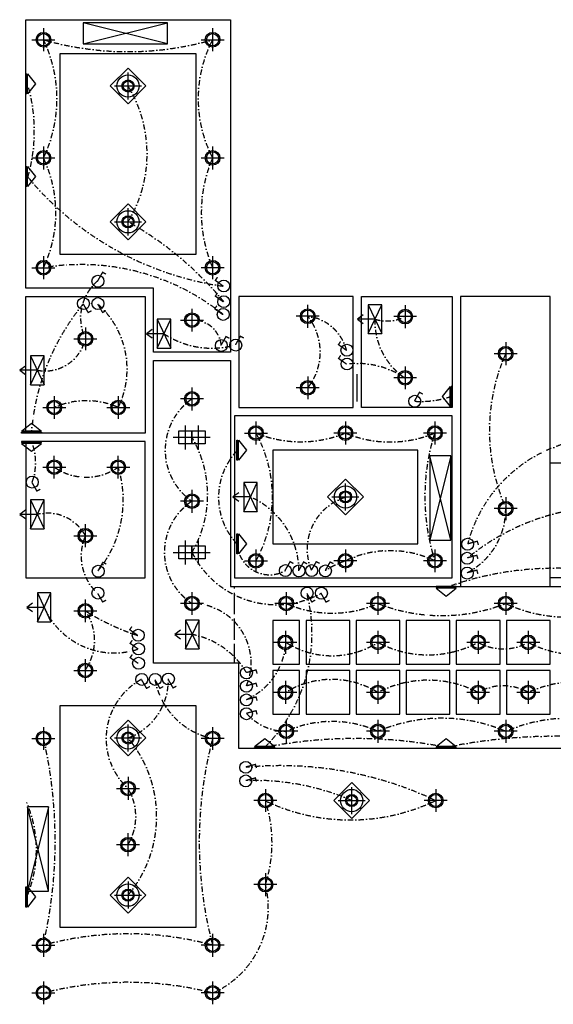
# Model space of a CAD drawing. Header units: millimetres. Extents: x 1846 to 32855, y 2159 to 26586.
# Tile 1 of 2: x 1846 to 14362, y 3480 to 26586. Entities that reach past the tile are written whole.
import ezdxf

# ---------------------------------------------------------------- set-up
doc = ezdxf.new("R2010")
doc.units = ezdxf.units.MM
doc.linetypes.add('DASHDOT2', pattern=[0.5, 0.25, -0.125, 0, -0.125])
for name, color, linetype in [('AL_Elec - Wall Mounted Halogen 36 W', 7, 'Continuous'), ('Elec - Air Conditioner', 6, 'Continuous'), ('Elec - Cable Wires', 143, 'Continuous'), ('Elec - Chandelier', 11, 'Continuous'), ('Elec - Single Switch', 6, 'Continuous'), ('Elec - Spot Light', 6, 'Continuous'), ('Elec - Strip Lights', 6, 'Continuous'), ('Struc - Hatch', 251, 'Continuous'), ('Struc - Wall Lines', 2, 'Continuous')]:
    doc.layers.add(name, color=color, linetype=linetype)

msp = doc.modelspace()

# ---------------------------------------------------------------- linework, layer by layer
at = {"layer": 'AL_Elec - Wall Mounted Halogen 36 W'}
for p, q in [((2403, 26384), (2403, 25847)), ((6371, 26384), (6371, 25847)), ((2134, 26115), (2671, 26115)), ((6103, 26115), (6640, 26115)), ((2403, 23611), (2403, 23074)), ((6371, 23611), (6371, 23074)), ((2134, 23343), (2671, 23343)), ((6103, 23343), (6640, 23343)), ((2403, 21034), (2403, 20497)), ((6371, 21034), (6371, 20497)), ((2134, 20765), (2671, 20765)), ((6640, 20765), (6103, 20765)), ((8602, 19357), (8602, 19894)), ((10887, 19886), (10887, 19348)), ((5887, 19804), (5887, 19267)), ((5618, 19536), (6156, 19536)), ((8870, 19626), (8333, 19626)), ((11156, 19617), (10618, 19617)), ((3387, 19364), (3387, 18827)), ((3118, 19096), (3656, 19096)), ((13245, 19016), (13245, 18478)), ((13514, 18747), (12977, 18747)), ((10887, 18450), (10887, 17913)), ((8602, 18214), (8602, 17677)), ((11156, 18182), (10618, 18182)), ((5887, 17954), (5887, 17417)), ((8870, 17946), (8333, 17946)), ((2657, 17754), (2657, 17217)), ((4157, 17754), (4157, 17217)), ((6156, 17686), (5618, 17686)), ((2388, 17486), (2926, 17486)), ((3888, 17486), (4426, 17486)), ((7387, 17154), (7387, 16617)), ((11587, 17154), (11587, 16617)), ((7118, 16886), (7656, 16886)), ((9756, 16886), (9218, 16886)), ((11856, 16886), (11318, 16886)), ((2657, 15817), (2657, 16354)), ((4157, 15817), (4157, 16354)), ((2388, 16086), (2926, 16086)), ((3888, 16086), (4426, 16086)), ((5887, 15554), (5887, 15017)), ((6156, 15286), (5618, 15286)), ((13245, 15379), (13245, 14842)), ((13514, 15111), (12977, 15111)), ((3387, 14207), (3387, 14744)), ((3118, 14476), (3656, 14476)), ((7387, 14154), (7387, 13617)), ((9487, 14154), (9487, 13617)), ((11587, 14154), (11587, 13617)), ((7118, 13886), (7656, 13886)), ((9756, 13886), (9218, 13886)), ((11856, 13886), (11318, 13886)), ((3387, 12444), (3387, 12981)), ((5887, 13154), (5887, 12617)), ((8099, 13154), (8099, 12617)), ((10249, 13154), (10249, 12617)), ((13245, 13154), (13245, 12617)), ((3118, 12712), (3656, 12712)), ((6156, 12886), (5618, 12886)), ((8368, 12886), (7831, 12886)), ((10518, 12886), (9981, 12886)), ((13514, 12886), (12977, 12886)), ((8077, 12242), (8077, 11705)), ((10249, 12242), (10249, 11705)), ((12599, 12242), (12599, 11705)), ((13774, 12242), (13774, 11705)), ((8345, 11973), (7808, 11973)), ((10518, 11973), (9981, 11973)), ((12868, 11973), (12331, 11973)), ((14043, 11973), (13506, 11973)), ((3387, 11045), (3387, 11582)), ((3118, 11314), (3656, 11314)), ((8077, 11067), (8077, 10530)), ((10249, 11067), (10249, 10530)), ((12599, 11067), (12599, 10530)), ((13774, 11067), (13774, 10530)), ((8345, 10798), (7808, 10798)), ((10518, 10798), (9981, 10798)), ((12868, 10798), (12331, 10798)), ((14043, 10798), (13506, 10798)), ((2403, 9987), (2403, 9449)), ((6371, 9987), (6371, 9449)), ((8099, 10154), (8099, 9617)), ((10249, 10154), (10249, 9617)), ((13245, 10154), (13245, 9617)), ((2134, 9718), (2671, 9718)), ((6640, 9718), (6103, 9718)), ((8368, 9886), (7831, 9886)), ((10518, 9886), (9981, 9886)), ((13514, 9886), (12977, 9886)), ((4387, 8814), (4387, 8277)), ((4118, 8545), (4656, 8545)), ((7610, 8530), (7610, 7993)), ((11603, 8530), (11603, 7993)), ((7879, 8261), (7341, 8261)), ((11872, 8261), (11334, 8261)), ((4387, 6958), (4387, 7495)), ((4118, 7226), (4656, 7226)), ((7610, 6558), (7610, 6021)), ((7879, 6289), (7341, 6289)), ((2403, 5134), (2403, 4596)), ((6371, 5134), (6371, 4596)), ((2134, 4865), (2671, 4865)), ((6640, 4865), (6103, 4865)), ((2403, 4017), (2403, 3480)), ((6371, 4017), (6371, 3480)), ((2134, 3748), (2671, 3748)), ((6640, 3748), (6103, 3748))]:
    msp.add_line(p, q, dxfattribs=at)
at = {"layer": 'AL_Elec - Wall Mounted Halogen 36 W', "color": 30}
for points in [[(4387, 25450), (4808, 25030), (4387, 24609), (3966, 25030)], [(4387, 22263), (4808, 21842), (4387, 21421), (3966, 21842)], [(9487, 15806), (9908, 15386), (9487, 14965), (9066, 15386)], [(4387, 10150), (4808, 9730), (4387, 9309), (3966, 9730)], [(9633, 8682), (10054, 8261), (9633, 7841), (9213, 8261)], [(4387, 5621), (4808, 6042), (4387, 6463), (3966, 6042)]]:
    msp.add_lwpolyline(points, close=True, dxfattribs=at)
at = {"layer": 'AL_Elec - Wall Mounted Halogen 36 W'}
for points in [[(2011, 25318), (2011, 24844), (1987, 24844), (1987, 25318)], [(2216, 25081), (2216, 25081), (2031, 24844), (2031, 25318)], [(2011, 23141), (2011, 22668), (1987, 22668), (1987, 23141)], [(2216, 22904), (2216, 22904), (2031, 22668), (2031, 23141)], [(10337, 19218), (10337, 19898), (10020, 19898), (10020, 19218)], [(5389, 18875), (5389, 19555), (5071, 19555), (5071, 18875)], [(2416, 18018), (2416, 18698), (2098, 18698), (2098, 18018)], [(11758, 17744), (11758, 17744), (11943, 17508), (11943, 17981)], [(11963, 17981), (11963, 17508), (11987, 17508), (11987, 17981)], [(2123, 17114), (2123, 17114), (2360, 16930), (1886, 16930)], [(1886, 16910), (2360, 16910), (2360, 16886), (1886, 16886)], [(1886, 16662), (2360, 16662), (2360, 16686), (1886, 16686)], [(2123, 16457), (2123, 16457), (2360, 16642), (1886, 16642)], [(6960, 16722), (6960, 16249), (6936, 16249), (6936, 16722)], [(7164, 16486), (7164, 16486), (6980, 16249), (6980, 16722)], [(7417, 15046), (7417, 15726), (7100, 15726), (7100, 15046)], [(2416, 14637), (2416, 15317), (2098, 15317), (2098, 14637)], [(6960, 14522), (6960, 14049), (6936, 14049), (6936, 14522)], [(7164, 14286), (7164, 14286), (6980, 14049), (6980, 14522)], [(11613, 13262), (12086, 13262), (12086, 13286), (11613, 13286)], [(11849, 13057), (11849, 13057), (12086, 13242), (11613, 13242)], [(2580, 12453), (2580, 13134), (2262, 13134), (2262, 12453)], [(6052, 11818), (6052, 12498), (5734, 12498), (5734, 11818)], [(7592, 9714), (7592, 9714), (7829, 9530), (7356, 9530)], [(11849, 9714), (11849, 9714), (12086, 9530), (11613, 9530)], [(7356, 9510), (7829, 9510), (7829, 9486), (7356, 9486)], [(11613, 9510), (12086, 9510), (12086, 9486), (11613, 9486)], [(2011, 6237), (2011, 5763), (1987, 5763), (1987, 6237)], [(2216, 6000), (2216, 6000), (2031, 5763), (2031, 6237)]]:
    msp.add_lwpolyline(points, close=True, dxfattribs=at)
for points in [[(10020, 19218), (10337, 19898)], [(10020, 19898), (10337, 19218)], [(9903, 19656), (9767, 19558), (9903, 19459)], [(5071, 18875), (5389, 19555)], [(5071, 19555), (5389, 18875)], [(10178, 19558), (9767, 19558)], [(4954, 19314), (4819, 19215), (4954, 19117)], [(5230, 19215), (4819, 19215)], [(2098, 18018), (2416, 18698)], [(2098, 18698), (2416, 18018)], [(1981, 18456), (1846, 18358), (1981, 18259)], [(2257, 18358), (1846, 18358)], [(7100, 15046), (7417, 15726)], [(7100, 15726), (7417, 15046)], [(6983, 15484), (6848, 15386), (6983, 15287)], [(2098, 14637), (2416, 15317)], [(2098, 15317), (2416, 14637)], [(7259, 15386), (6848, 15386)], [(1981, 15075), (1846, 14977), (1981, 14878)], [(2257, 14977), (1846, 14977)], [(2262, 12453), (2580, 13134)], [(2262, 13134), (2580, 12453)], [(2146, 12892), (2010, 12794), (2146, 12695)], [(2421, 12794), (2010, 12794)], [(5734, 11818), (6052, 12498)], [(5734, 12498), (6052, 11818)], [(5617, 12256), (5482, 12158), (5617, 12059)], [(5893, 12158), (5482, 12158)]]:
    msp.add_lwpolyline(points, dxfattribs=at)
for centre, radius in [((2403, 26115), 172), ((2403, 26115), 143), ((6371, 26115), 172), ((6371, 26115), 143), ((2403, 23343), 172), ((2403, 23343), 143), ((6371, 23343), 172), ((6371, 23343), 143), ((2403, 20765), 172), ((2403, 20765), 143), ((6371, 20765), 172), ((6371, 20765), 143), ((5887, 19536), 172), ((5887, 19536), 143), ((8602, 19626), 172), ((8602, 19626), 143), ((10887, 19617), 172), ((10887, 19617), 143), ((3387, 19096), 172), ((3387, 19096), 143), ((13245, 18747), 172), ((13245, 18747), 143), ((10887, 18182), 172), ((10887, 18182), 143), ((8602, 17946), 172), ((8602, 17946), 143), ((5887, 17686), 172), ((5887, 17686), 143), ((2657, 17486), 172), ((2657, 17486), 143), ((4157, 17486), 172), ((4157, 17486), 143), ((7387, 16886), 172), ((7387, 16886), 143), ((9487, 16886), 172), ((11587, 16886), 172), ((11587, 16886), 143), ((2657, 16086), 172), ((2657, 16086), 143), ((4157, 16086), 172), ((4157, 16086), 143), ((5887, 15286), 172), ((5887, 15286), 143), ((13245, 15111), 172), ((13245, 15111), 143), ((3387, 14476), 172), ((3387, 14476), 143), ((7387, 13886), 172), ((7387, 13886), 143), ((9487, 13886), 172), ((9487, 13886), 143), ((11587, 13886), 172), ((11587, 13886), 143), ((5887, 12886), 172), ((5887, 12886), 143), ((8099, 12886), 172), ((8099, 12886), 143), ((10249, 12886), 172), ((10249, 12886), 143), ((13245, 12886), 172), ((13245, 12886), 143), ((3387, 12712), 172), ((3387, 12712), 143), ((8077, 11973), 172), ((8077, 11973), 143), ((10249, 11973), 172), ((10249, 11973), 143), ((12599, 11973), 172), ((12599, 11973), 143), ((13774, 11973), 172), ((13774, 11973), 143), ((3387, 11314), 172), ((3387, 11314), 143), ((8077, 10798), 172), ((8077, 10798), 143), ((10249, 10798), 172), ((10249, 10798), 143), ((12599, 10798), 172), ((12599, 10798), 143), ((13774, 10798), 172), ((13774, 10798), 143), ((8099, 9886), 172), ((8099, 9886), 143), ((10249, 9886), 172), ((10249, 9886), 143), ((13245, 9886), 172), ((13245, 9886), 143), ((2403, 9718), 172), ((2403, 9718), 143), ((6371, 9718), 172), ((6371, 9718), 143), ((4387, 8545), 172), ((4387, 8545), 143), ((7610, 8261), 172), ((7610, 8261), 143), ((11603, 8261), 172), ((11603, 8261), 143), ((4387, 7226), 172), ((4387, 7226), 143), ((7610, 6289), 172), ((7610, 6289), 143), ((2403, 4865), 172), ((2403, 4865), 143), ((6371, 4865), 172), ((6371, 4865), 143), ((2403, 3748), 172), ((2403, 3748), 143), ((6371, 3748), 172), ((6371, 3748), 143)]:
    msp.add_circle(centre, radius, dxfattribs=at)
at = {"layer": 'Elec - Air Conditioner'}
for p, q in [((5315, 26019), (3335, 26515)), ((3335, 26019), (5315, 26515)), ((5315, 26515), (3335, 26515)), ((3335, 26515), (3335, 26019)), ((5315, 26019), (5315, 26515)), ((3335, 26019), (5315, 26019)), ((11960, 16352), (11464, 14372)), ((11960, 14372), (11464, 16352)), ((11464, 16352), (11464, 14372)), ((11960, 16352), (11464, 16352)), ((11960, 14372), (11960, 16352)), ((11464, 14372), (11960, 14372)), ((2525, 8115), (2028, 6135)), ((2525, 6135), (2028, 8115)), ((2028, 8115), (2028, 6135)), ((2525, 8115), (2028, 8115)), ((2525, 6135), (2525, 8115)), ((2028, 6135), (2525, 6135))]:
    msp.add_line(p, q, dxfattribs=at)
at = {"layer": 'Elec - Cable Wires', "linetype": 'DASHDOT2', "ltscale": 500}
for centre, radius, start, end in [((-482, 24730), 3201, 334.3159, 25.6841), ((4387, 33023), 7187, 253.9759, 286.0241), ((9036, 24729), 3004, 152.5167, 207.4833), ((-1766, 23973), 3955, 344.0951, 16.2709), ((1767, 23436), 3067, 328.6918, 31.3082), ((-310, 22054), 3003, 334.5897, 25.4103), ((9365, 22056), 3259, 156.7487, 203.3411), ((7669, 27595), 7339, 219.8028, 261.8156), ((500, 14903), 7954, 39.5574, 60.747), ((3289, 15513), 5326, 51.3007, 99.5799), ((4410, 19590), 1136, 130.3188, 205.787), ((7490, 16488), 5385, 140.4768, 175.3002), ((2323, 18385), 2042, 333.8872, 48.5616), ((5917, 18875), 661, 5.6693, 92.6203), ((8472, 18559), 1074, 14.2905, 83.0392), ((7546, 18786), 1349, 321.4826, 38.5174), ((10459, 20474), 958, 252.9819, 296.561), ((11785, 19507), 1608, 178.1767, 236.0277), ((6351, 20911), 2033, 236.5266, 285.8631), ((2442, 19312), 969, 258.971, 347.0878), ((17336, 16941), 4472, 156.1739, 204.1567), ((9774, 16547), 1970, 55.6097, 97.5665), ((3407, 15805), 1840, 65.9498, 114.0502), ((6719, 16486), 1461, 124.7521, 235.2479), ((11255, 19815), 2188, 266.2538, 288.7099), ((8437, 19475), 2794, 247.9297, 292.0703), ((4667, 15386), 3106, 331.1265, 28.8735), ((10533, 19394), 2718, 247.3673, 292.6327), ((16336, 15391), 4986, 162.5511, 197.5648), ((888, 16193), 1332, 339.8221, 19.6904), ((3586, 15436), 2667, 329.5983, 30.4017), ((15580, 13440), 3335, 99.4465, 165.2965), ((8105, 15376), 1595, 137.16, 224.0976), ((3407, 17158), 1308, 235.0256, 304.9744), ((1650, 15311), 2624, 320.7177, 17.1674), ((6678, 14086), 1438, 123.4071, 236.5929), ((6481, 13636), 1915, 0.454, 66.0529), ((9867, 14158), 1279, 107.2755, 202.6531), ((15702, 9874), 5280, 97.3432, 129.5122), ((11568, 15095), 1677, 297.521, 0.5267), ((2496, 13992), 1014, 28.5235, 103.6356), ((4473, 14000), 1186, 156.3285, 227.7292), ((7705, 14318), 758, 183.9612, 299.463), ((10534, 11708), 2417, 64.3184, 115.6816), ((7865, 15066), 2208, 206.3464, 298.6035), ((10210, 11765), 2241, 108.8287, 122.3516), ((14398, 6277), 7435, 69.5121, 110.0471), ((4942, 12177), 3760, 314.8124, 14.5714), ((4062, 13521), 1795, 203.9113, 288.5896), ((2382, 12020), 1220, 325.4343, 34.5657), ((6340, 17403), 5543, 237.8079, 251.8938), ((5881, 11493), 1392, 337.2009, 90.2625), ((9174, 15322), 2663, 246.1942, 293.8058), ((11747, 16689), 4087, 248.5014, 291.4986), ((14683, 15982), 3414, 245.0936, 294.9064), ((5549, 10316), 1873, 30.4611, 79.4332), ((6537, 12052), 1552, 293.8132, 357.1065), ((9169, 13677), 2017, 237.6056, 302.3944), ((11424, 14193), 2512, 242.1058, 297.8942), ((13187, 13028), 1207, 240.883, 299.117), ((14949, 14238), 2552, 242.5836, 297.4164), ((5457, 9713), 1584, 118.5444, 227.4913), ((3885, 11088), 1448, 290.2808, 1.0431), ((6723, 11416), 1734, 190.6221, 258.3108), ((9163, 9010), 2093, 58.7252, 121.2748), ((11424, 8530), 2555, 62.6149, 117.3851), ((13187, 9767), 1187, 60.3364, 119.6636), ((14949, 8225), 2829, 65.4614, 114.5386), ((8104, 11140), 1255, 221.5154, 270.1884), ((11747, 6392), 3801, 66.7911, 113.2089), ((14693, 6659), 3531, 66.0531, 114.2179), ((9174, 7504), 2613, 65.7104, 114.2896), ((-8085, 7313), 10763, 346.8513, 12.9114), ((2192, 7886), 2866, 319.9637, 40.0363), ((15588, 7290), 9530, 165.2414, 194.7451), ((9721, -1282), 10999, 78.8429, 101.1571), ((14425, -3087), 12857, 78.4442, 101.5558), ((7969, 606), 8474, 64.5445, 95.5565), ((7348, 2938), 5797, 66.7889, 91.9715), ((3288, 7885), 1281, 329.0666, 30.9334), ((-589, 7106), 2826, 336.9576, 23.0424), ((9599, 12441), 4635, 244.5825, 295.6138), ((4564, 7272), 3200, 342.1205, 17.8795), ((5480, 5751), 2197, 293.9344, 14.1747), ((4388, -2300), 7435, 74.5148, 105.5431), ((4387, -3948), 7944, 75.5329, 104.4329)]:
    msp.add_arc(centre, radius, start, end, dxfattribs=at)
at = {"layer": 'Elec - Chandelier', "color": 30}
for p, q in [((4387, 24712), (4387, 25347)), ((4070, 25030), (4704, 25030)), ((4387, 21525), (4387, 22159)), ((4070, 21842), (4704, 21842)), ((9487, 15069), (9487, 15703)), ((9170, 15386), (9804, 15386)), ((4387, 9412), (4387, 10047)), ((4070, 9730), (4704, 9730)), ((9633, 7944), (9633, 8578)), ((9316, 8261), (9950, 8261)), ((4387, 6359), (4387, 5725)), ((4070, 6042), (4704, 6042))]:
    msp.add_line(p, q, dxfattribs=at)
at = {"layer": 'Elec - Chandelier'}
msp.add_line((9487, 17154), (9487, 16617), dxfattribs=at)
at = {"layer": 'Elec - Chandelier', "color": 30}
for centre, radius in [((4387, 25030), 261), ((4387, 25030), 142), ((4387, 25030), 118), ((4387, 21842), 261), ((4387, 21842), 142), ((4387, 21842), 118), ((9487, 15386), 261), ((9487, 15386), 142), ((9487, 15386), 118), ((4387, 9730), 261), ((4387, 9730), 142), ((4387, 9730), 118), ((9633, 8261), 261), ((9633, 8261), 142), ((9633, 8261), 118), ((4387, 6042), 261), ((4387, 6042), 142), ((4387, 6042), 118)]:
    msp.add_circle(centre, radius, dxfattribs=at)
at = {"layer": 'Elec - Chandelier'}
msp.add_circle((9487, 16886), 143, dxfattribs=at)
at = {"layer": 'Elec - Single Switch', "const_width": 31.2}
for points in [[(3675, 20456), (3791, 20658), (3870, 20616)], [(6624, 20331), (6435, 20467), (6484, 20542)], [(6624, 19963), (6435, 20098), (6484, 20173)], [(3336, 19915), (3452, 19714), (3532, 19755)], [(3675, 19915), (3791, 19714), (3870, 19755)], [(6611, 19665), (6422, 19800), (6471, 19875)], [(6569, 18948), (6685, 19150), (6765, 19108)], [(6907, 18955), (7023, 19157), (7103, 19115)], [(9513, 18825), (9323, 18960), (9373, 19035)], [(9515, 18501), (9325, 18636), (9375, 18711)], [(11106, 17639), (11222, 17841), (11302, 17799)], [(2133, 15726), (2249, 15524), (2328, 15566)], [(12354, 14286), (12579, 14346), (12605, 14260)], [(3681, 13650), (3797, 13852), (3877, 13810)], [(8072, 13665), (8188, 13867), (8267, 13825)], [(8390, 13659), (8506, 13860), (8586, 13818)], [(8686, 13665), (8803, 13867), (8882, 13825)], [(9011, 13658), (9127, 13859), (9207, 13818)], [(12343, 13957), (12568, 14017), (12594, 13931)], [(12343, 13608), (12568, 13668), (12594, 13582)], [(3675, 13122), (3792, 12921), (3871, 12963)], [(8582, 13123), (8698, 12922), (8777, 12963)], [(8916, 13120), (9032, 12918), (9112, 12960)], [(4617, 12135), (4428, 12270), (4477, 12345)], [(4627, 11814), (4437, 11950), (4487, 12025)], [(4627, 11479), (4437, 11614), (4487, 11689)], [(7164, 11266), (7389, 11326), (7415, 11240)], [(4704, 11097), (4820, 10896), (4900, 10937)], [(5018, 11097), (5134, 10896), (5213, 10937)], [(5327, 11107), (5443, 10905), (5522, 10947)], [(7164, 10954), (7389, 11014), (7415, 10928)], [(7164, 10631), (7389, 10691), (7415, 10605)], [(7164, 10309), (7389, 10369), (7415, 10283)], [(7149, 9050), (7374, 9110), (7400, 9024)], [(7149, 8732), (7374, 8792), (7400, 8706)]]:
    msp.add_lwpolyline(points, dxfattribs=at)
at = {"layer": 'Elec - Single Switch'}
for centre in [(3681, 20449), (6632, 20337), (6632, 19968), (3342, 19923), (3681, 19923), (6619, 19670), (6575, 18940), (6913, 18948), (9521, 18830), (9523, 18506), (11112, 17631), (2139, 15733), (12353, 14277), (12342, 13947), (3687, 13642), (8078, 13658), (8396, 13651), (8693, 13658), (9017, 13650), (12342, 13598), (3681, 13130), (8588, 13131), (8922, 13127), (4625, 12140), (4635, 11820), (4635, 11484), (7163, 11256), (4710, 11105), (5024, 11105), (5333, 11114), (7163, 10944), (7163, 10622), (7163, 10299), (7148, 9040), (7148, 8722)]:
    msp.add_circle(centre, 140, dxfattribs=at)
at = {"layer": 'Elec - Spot Light'}
for p, q in [((5732, 16499), (5732, 17061)), ((6042, 16499), (6042, 17061)), ((5445, 16786), (6007, 16786)), ((5755, 16786), (6317, 16786)), ((5732, 13799), (5732, 14361)), ((6042, 13799), (6042, 14361)), ((5445, 14086), (6007, 14086)), ((5755, 14086), (6317, 14086))]:
    msp.add_line(p, q, dxfattribs=at)
for points in [[(5577, 16941), (5887, 16941), (5887, 16631), (5577, 16631)], [(5887, 16941), (6197, 16941), (6197, 16631), (5887, 16631)], [(5577, 14241), (5887, 14241), (5887, 13931), (5577, 13931)], [(5887, 14241), (6197, 14241), (6197, 13931), (5887, 13931)]]:
    msp.add_lwpolyline(points, close=True, dxfattribs=at)
at = {"layer": 'Elec - Strip Lights'}
for p, q in [((1987, 20286), (1987, 26586)), ((1987, 26586), (6787, 26586)), ((6787, 26586), (6787, 20286)), ((3287, 25786), (2787, 25786)), ((2787, 25786), (2787, 21086)), ((5987, 25786), (2787, 25786)), ((5987, 21086), (5987, 25786)), ((2787, 21086), (3287, 21086)), ((2787, 21086), (5987, 21086)), ((4987, 20286), (1987, 20286)), ((4987, 18786), (4987, 20286)), ((6787, 20286), (6787, 18786)), ((1987, 16886), (1987, 20086)), ((1987, 20086), (4787, 20086)), ((4787, 20086), (4787, 16886)), ((9667, 20086), (6987, 20086)), ((6987, 20086), (6987, 17486)), ((9667, 17486), (9667, 20086)), ((9867, 20086), (11987, 20086)), ((9867, 17486), (9867, 20086)), ((11987, 20086), (11987, 17486)), ((14287, 20086), (12187, 20086)), ((12187, 20086), (12187, 13286)), ((14287, 13286), (14287, 20086)), ((6787, 18786), (4987, 18786)), ((6987, 17486), (9667, 17486)), ((11987, 17486), (9867, 17486)), ((11987, 17286), (6887, 17286)), ((6887, 17286), (6887, 13486)), ((11987, 13486), (11987, 17286)), ((4787, 16886), (1987, 16886)), ((4787, 16686), (1987, 16686)), ((1987, 16686), (1987, 13486)), ((4787, 13486), (4787, 16686)), ((11187, 16486), (7787, 16486)), ((7787, 16486), (7787, 14286)), ((11187, 14286), (11187, 16486)), ((7787, 14286), (11187, 14286)), ((1987, 13486), (4787, 13486)), ((6887, 13486), (11987, 13486)), ((12187, 13286), (14287, 13286)), ((7787, 12486), (7787, 11461)), ((8412, 12486), (7787, 12486)), ((8412, 11461), (8412, 12486)), ((9587, 12486), (8562, 12486)), ((8562, 12486), (8562, 11461)), ((9587, 11461), (9587, 12486)), ((10762, 12486), (9737, 12486)), ((9737, 12486), (9737, 11461)), ((10762, 11461), (10762, 12486)), ((11937, 12486), (10912, 12486)), ((10912, 12486), (10912, 11461)), ((11937, 11461), (11937, 12486)), ((13112, 12486), (12087, 12486)), ((12087, 12486), (12087, 11461)), ((13112, 11461), (13112, 12486)), ((14287, 12486), (13262, 12486)), ((13262, 12486), (13262, 11461)), ((14287, 11461), (14287, 12486)), ((7787, 11461), (8412, 11461)), ((8562, 11461), (9587, 11461)), ((9737, 11461), (10762, 11461)), ((10912, 11461), (11937, 11461)), ((12087, 11461), (13112, 11461)), ((13262, 11461), (14287, 11461)), ((8412, 11311), (7787, 11311)), ((7787, 11311), (7787, 10286)), ((8412, 10286), (8412, 11311)), ((9587, 11311), (8562, 11311)), ((8562, 11311), (8562, 10286)), ((9587, 10286), (9587, 11311)), ((10762, 11311), (9737, 11311)), ((9737, 11311), (9737, 10286)), ((10762, 10286), (10762, 11311)), ((11937, 11311), (10912, 11311)), ((10912, 11311), (10912, 10286)), ((11937, 10286), (11937, 11311)), ((13112, 11311), (12087, 11311)), ((12087, 11311), (12087, 10286)), ((13112, 10286), (13112, 11311)), ((14287, 11311), (13262, 11311)), ((13262, 11311), (13262, 10286)), ((14287, 10286), (14287, 11311)), ((3287, 10486), (2787, 10486)), ((2787, 10486), (2787, 5286)), ((5987, 10486), (2787, 10486)), ((5987, 5286), (5987, 10486)), ((7787, 10286), (8412, 10286)), ((7787, 10286), (7787, 10286)), ((8562, 10286), (9587, 10286)), ((9737, 10286), (10762, 10286)), ((10912, 10286), (11937, 10286)), ((12087, 10286), (13112, 10286)), ((13262, 10286), (14287, 10286)), ((2787, 5286), (3287, 5286)), ((2787, 5286), (5987, 5286))]:
    msp.add_line(p, q, dxfattribs=at)
at = {"layer": 'Struc - Hatch', "linetype": 'Continuous'}
for p, q in [((6887, 13236), (6887, 13286)), ((6887, 12636), (6887, 13136)), ((6887, 12036), (6887, 12536)), ((6887, 11486), (6887, 11936))]:
    msp.add_line(p, q, dxfattribs=at)
at = {"layer": 'Struc - Wall Lines'}
for p, q in [((1987, 26586), (6787, 26586)), ((1987, 20286), (1987, 26586)), ((6787, 26586), (6787, 18786)), ((4987, 20286), (1987, 20286)), ((4987, 18786), (4987, 20286)), ((6787, 18786), (4987, 18786)), ((4987, 18586), (6787, 18586)), ((4987, 11486), (4987, 18586)), ((6787, 18586), (6787, 13286)), ((9757, 18266), (9757, 17626)), ((7537, 17486), (9667, 17486)), ((14287, 16186), (17887, 16186)), ((14287, 13486), (14287, 16186)), ((17887, 13486), (14287, 13486)), ((6787, 13286), (19387, 13286)), ((6987, 11486), (4987, 11486)), ((6987, 9486), (6987, 11486)), ((19387, 9486), (6987, 9486))]:
    msp.add_line(p, q, dxfattribs=at)

doc.saveas('drawing.dxf')
